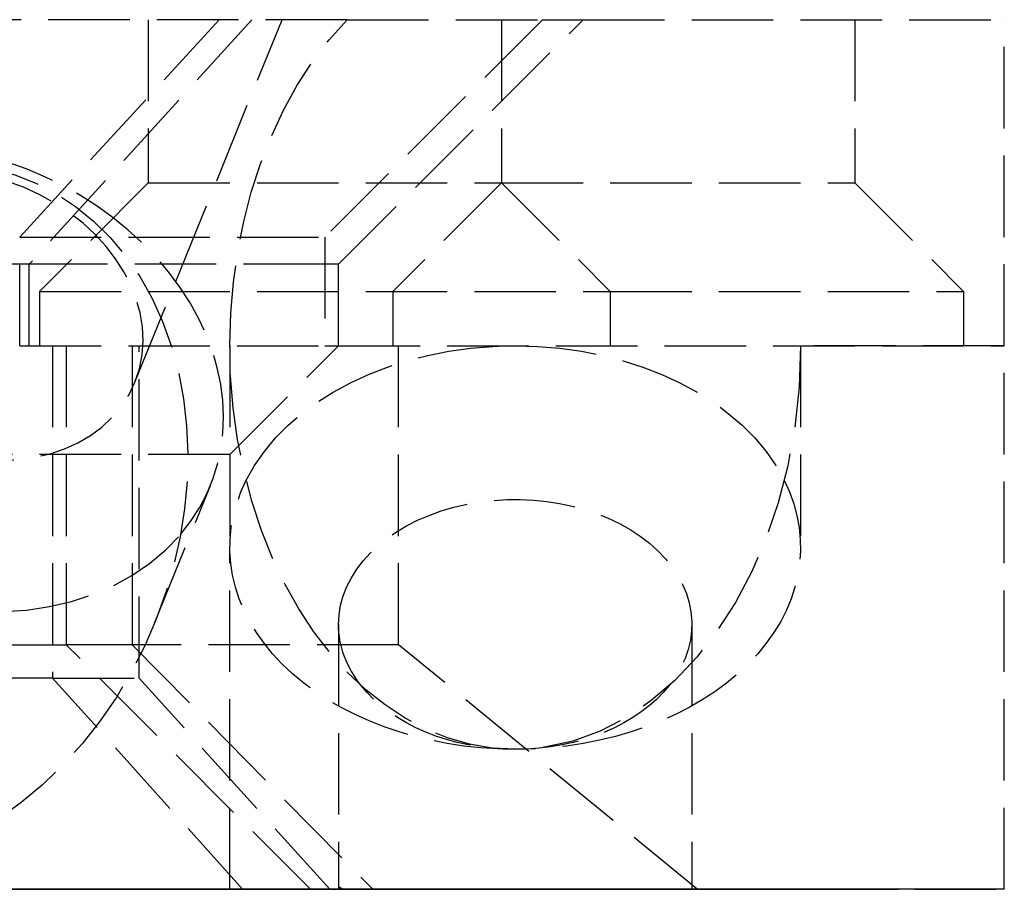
# Model space of a CAD drawing. Header units: millimetres. Extents: x -25 to 25, y -0.2 to 16.
# Tile 2 of 2: x 6.9 to 25, y -0.2 to 16. Entities that reach past the tile are written whole.
import ezdxf

# ---------------------------------------------------------------- set-up
doc = ezdxf.new("R2010")
doc.units = ezdxf.units.MM
doc.header["$LTSCALE"] = 10
doc.linetypes.add('ALLCAD_Strich', pattern=[0.2, 0.15, -0.05])
doc.layers.add('BESCH_KONT_sich_schn_ansi_2d', color=40, linetype='Continuous')
doc.layers.add('BESCH_KONT_sich_schn_grun_2d', color=10, linetype='Continuous')

msp = doc.modelspace()

# ---------------------------------------------------------------- linework, layer by layer
at = {"layer": 'BESCH_KONT_sich_schn_ansi_2d', "linetype": 'ALLCAD_Strich'}
for p, q in [((24.99999999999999, 0), (-25.00000000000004, 0)), ((-12.58732918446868, 0, -270), (12.58732918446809, 0, -270)), ((10.55403159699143, 0, -34.56753949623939), (6.883064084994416, 0, -32.97883010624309)), ((6.883064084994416, 0, -32.97883010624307), (12.49999999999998, 0, -20)), ((11.15587484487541, 0, -34.81052926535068), (7.057798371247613, 0, -32.95155933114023)), ((12.74999999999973, 0, -20.40317049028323), (7.057798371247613, 0, -32.9515593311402)), ((7.489721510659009, 0, -239.6074803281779), (9.08252597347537, 0, -270)), ((10.9849248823, 0, -239.4243044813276), (7.489721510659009, 0, -239.6074803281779)), ((8.952912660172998, 0, -263.0000000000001), (7.739378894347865, 0, -239.8443963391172)), ((10.99799094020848, 0, -239.6736197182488), (7.739378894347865, 0, -239.8443963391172)), ((8.587946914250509, 0, -5.631038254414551), (9.719855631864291, 0, -4.424827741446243)), ((12.48482442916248, 0, -268.0440927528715), (8.952912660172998, 0, -263.0000000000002)), ((8.95291266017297, 0, -263.0000000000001), (12.16255529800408, 0, -261.894831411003)), ((9.108641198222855, 0, -4.11546824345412), (11.31883282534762, 0, -11.57695012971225)), ((9.975481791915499, 0), (10.56097716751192, 0, -1.976599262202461)), ((16.49999999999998, 0, -20.82842712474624), (10.55403159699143, 0, -34.56753949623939)), ((10.74999999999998, 0, -60.00000000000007), (10.74999999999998, 0, -63.71231060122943)), ((10.74999999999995, 0, -120), (10.74999999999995, 0, -123.7123106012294)), ((10.74999999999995, 0, -180), (10.74999999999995, 0, -183.7123106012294)), ((10.74999999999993, 0, -240), (10.74999999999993, 0, -243.7123106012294)), ((10.74999999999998, 0), (10.74999999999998, 0, -3.712310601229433)), ((10.9849248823, 0, -239.4243044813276), (12.58732918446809, 0, -270)), ((12.23321180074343, 0, -239.6088845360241), (10.99799094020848, 0, -239.6736197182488)), ((11.15587484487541, 0, -34.81052926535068), (17.24999999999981, 0, -21.37610492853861)), ((12.16255529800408, 0, -261.894831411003), (13.37921364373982, 0, -261.4759023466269)), ((12.23321180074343, 0, -239.6088845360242), (12.75944062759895, 0, -249.649928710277)), ((13.85436542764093, 0, -270.0000000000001), (12.48482442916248, 0, -268.0440927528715)), ((16.49999999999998, 0, -20.82842712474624), (12.49999999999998, 0, -20.00000000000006)), ((12.49999999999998, 0, -3.533985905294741), (12.49999999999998, 0, -5.533985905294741)), ((12.49999999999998, 0, -20.00000000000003), (12.49999999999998, 0, -5.533985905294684)), ((13.85436542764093, 0, -270), (12.58732918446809, 0, -270)), ((12.74999999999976, 0, -20.40317049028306), (17.24999999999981, 0, -21.37610492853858)), ((12.74999999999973, 0, -10.00000000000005), (12.74999999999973, 0, -20.4031704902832)), ((12.74999999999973, 0), (12.74999999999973, 0, -5.126524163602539)), ((12.74999999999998, 0, -5.126524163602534), (12.75000000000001, 0, -10.00000000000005)), ((12.74999999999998, 0, -65.12652416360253), (12.74999999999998, 0, -70.00000000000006)), ((12.74999999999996, 0, -125.1265241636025), (12.74999999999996, 0, -130)), ((12.74999999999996, 0, -185.1265241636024), (12.74999999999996, 0, -190)), ((12.74999999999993, 0, -245.1265241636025), (12.74999999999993, 0, -249.9736310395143)), ((12.83134035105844, 0, -251.0218571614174), (13.37921364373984, 0, -261.4759023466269)), ((13.37921364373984, 0, -261.4759023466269), (19.34785107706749, 0, -270.0000000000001)), ((19.34785107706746, 0, -270.0000000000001), (13.8543654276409, 0, -270.0000000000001)), ((16.49999999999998, 0, -1.390872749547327), (16.49999999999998, 0, -20.82842712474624)), ((17.24999999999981, 0, -21.37610492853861), (17.24999999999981, 0)), ((19.24999999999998, 0, -5.126524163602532), (19.24999999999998, 0, -10.00000000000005)), ((19.24999999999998, 0, -65.12652416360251), (19.24999999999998, 0, -70.00000000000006)), ((19.24999999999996, 0, -125.1265241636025), (19.24999999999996, 0, -130)), ((19.24999999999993, 0, -185.1265241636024), (19.24999999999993, 0, -190)), ((19.24999999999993, 0, -245.1265241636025), (19.24999999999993, 0, -250)), ((19.34785107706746, 0, -270.0000000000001), (24.99999999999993, 0, -270.0000000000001)), ((21.24999999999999, 0), (21.24999999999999, 0, -3.712310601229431)), ((21.24999999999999, 0, -60.00000000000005), (21.24999999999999, 0, -63.71231060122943)), ((21.24999999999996, 0, -120), (21.24999999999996, 0, -123.7123106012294)), ((21.24999999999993, 0, -180), (21.24999999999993, 0, -183.7123106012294)), ((21.24999999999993, 0, -240), (21.24999999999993, 0, -243.7123106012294)), ((24.99999999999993, 0, -270.0000000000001), (24.99999999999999, 0))]:
    msp.add_line(p, q, dxfattribs=at)
at = {"layer": 'BESCH_KONT_sich_schn_ansi_2d', "linetype": 'ALLCAD_Strich', "extrusion": (0, -1, 0)}
for centre, radius in [((7.499999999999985, -50.00000000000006), 5.25), ((12.4999999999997, -160), 3.25), ((12.49999999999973, -100), 3.25), ((12.49999999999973, -40.00000000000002), 3.25)]:
    msp.add_circle(centre, radius, dxfattribs=at)
at = {"layer": 'BESCH_KONT_sich_schn_ansi_2d', "linetype": 'ALLCAD_Strich', "extrusion": (0, 1, 0)}
for centre, radius in [((-7.499999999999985, -50.00000000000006), 3.25), ((-12.4999999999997, -220), 5.25), ((-12.4999999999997, -160), 5.25), ((-12.49999999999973, -100), 5.25), ((-12.49999999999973, -40.00000000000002), 5.25), ((-12.4999999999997, -220), 3.25)]:
    msp.add_circle(centre, radius, dxfattribs=at)
for centre, radius, start, end in [((2.416e-13, -240.2500000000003), 12.25000000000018, 2.999999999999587, 176.9999999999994), ((1.42e-14, -30.00000000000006), 11.49999999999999, 203.4018390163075, 336.5981609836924), ((2.984e-13, -240), 7.5, 2.999999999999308, 176.9999999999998), ((2.7e-13, -29.74999999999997), 7.750000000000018, 204.4000000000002, 335.5999999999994), ((-18.9999999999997, -245), 5.25, 344.1494507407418, 180), ((-18.9999999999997, -185), 5.250000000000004, 344.1494507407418, 180), ((-18.99999999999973, -125), 5.25, 344.1494507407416, 180), ((-18.99999999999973, -65.00000000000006), 5.249999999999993, 344.1494507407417, 180), ((-19.0000000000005, -244.9999999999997), 5.250000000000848, 338.4166798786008, 344.1494507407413), ((-18.99999999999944, -185), 5.249999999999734, 338.4166798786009, 344.1494507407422), ((-18.99999999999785, -125.0000000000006), 5.249999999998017, 338.4166798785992, 344.1494507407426), ((-19.00000000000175, -64.9999999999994), 5.2500000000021, 338.4166798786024, 344.149450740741), ((-18.9999999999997, -245), 5.25, 180, 338.4166798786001), ((-18.9999999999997, -185), 5.25, 180, 338.4166798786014), ((-18.99999999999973, -125), 5.249999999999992, 179.9999999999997, 338.4166798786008), ((-18.99999999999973, -65.00000000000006), 5.250000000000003, 180, 338.4166798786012), ((-19.00000000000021, -245), 3.250000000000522, 352.6694148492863, 359.9999999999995), ((-18.9999999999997, -245), 3.25, 0, 313.7445763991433), ((-18.99999999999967, -245), 3.249999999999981, 313.7445763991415, 352.6694148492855)]:
    msp.add_arc(centre, radius, start, end, dxfattribs=at)
at = {"layer": 'BESCH_KONT_sich_schn_ansi_2d', "linetype": 'ALLCAD_Strich', "extrusion": (0, -1, 0)}
for centre, radius, start, end in [((-2.7e-13, -29.74999999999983), 12.25000000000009, 204.3999999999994, 335.5999999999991), ((-2.984e-13, -240.0000000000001), 11, 3.000000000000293, 177), ((-9.95e-14, -240.2500000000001), 7.749999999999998, 2.999999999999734, 177.0000000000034), ((18.9999999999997, -185), 3.25, 226.2554236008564, 180), ((18.99999999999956, -185), 3.249999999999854, 180, 187.330585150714), ((18.9999999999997, -125), 3.250000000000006, 226.2554236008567, 180.0000000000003), ((19.00000000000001, -125), 3.250000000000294, 180.0000000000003, 187.3305851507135), ((18.99999999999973, -65.00000000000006), 3.249999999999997, 226.2554236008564, 180), ((19.00000000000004, -65.00000000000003), 3.250000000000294, 180.0000000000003, 187.3305851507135), ((18.99999999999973, -185), 3.250000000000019, 187.3305851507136, 226.2554236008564), ((18.99999999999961, -125), 3.249999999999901, 187.3305851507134, 226.2554236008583), ((18.99999999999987, -65), 3.250000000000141, 187.3305851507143, 226.2554236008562)]:
    msp.add_arc(centre, radius, start, end, dxfattribs=at)
for centre, major_axis, ratio, start_param, end_param in [((5.527173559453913, 0, -3.467679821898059), (-5.033803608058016, 0, -1.491080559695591), 0.5735764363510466, -6.759892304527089, -0.4767069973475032), ((8.20266868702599, 0, -12.5), (-1.609288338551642, 0, 5.43286638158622), 0.5735764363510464, -3.141592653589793, 3.141592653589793), ((15.99999999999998, 0, -60.00000000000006), (2.2e-15, 0, 7.424621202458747), 0.7071067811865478, -2.696110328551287, 2.696110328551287), ((15.99999999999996, 0, -120), (2.2e-15, 0, 7.424621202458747), 0.7071067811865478, -2.696110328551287, 2.696110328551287), ((15.99999999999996, 0, -180), (2.2e-15, 0, 7.424621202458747), 0.7071067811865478, -2.696110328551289, 2.696110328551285), ((15.99999999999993, 0, -240), (2.2e-15, 0, 7.424621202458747), 0.7071067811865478, -2.696110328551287, 2.696110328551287), ((15.99999999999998, 0, -63.71231060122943), (5.25, 0), 0.7071067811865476, -1.570796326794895, 4.71238898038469), ((15.99999999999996, 0, -123.7123106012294), (5.25, 0), 0.7071067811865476, -1.570796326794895, 4.71238898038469), ((15.99999999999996, 0, -183.7123106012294), (5.25, 0), 0.7071067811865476, -1.570796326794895, 4.71238898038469), ((15.99999999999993, 0, -243.7123106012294), (5.25, 0), 0.7071067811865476, -1.570796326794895, 4.71238898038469), ((15.99999999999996, 0, -3.712310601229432), (-5.250000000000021, 0), 0.7071067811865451, -1.570796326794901, 1.570796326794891), ((15.99999999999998, 0), (2.2e-15, 0, 7.424621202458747), 0.7071067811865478, 2.411864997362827, 2.696110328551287), ((15.99999999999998, 0, -5.126524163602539), (3.249999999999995, 0), 0.7071067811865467, -0.785085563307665, 3.141592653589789), ((16.0000000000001, 0, -5.126524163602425), (-3.250000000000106, 0), 0.7071067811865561, 1.24e-14, 0.7850855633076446), ((15.99999999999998, 0, 5.999999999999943), (2.2e-15, 0, 7.424621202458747), 0.7071067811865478, 2.511753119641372, 3.236975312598), ((15.99999999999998, 0, -5.126524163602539), (3.249999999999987, 0), 0.7071067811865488, -2.356507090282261, -0.7850855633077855), ((15.99999999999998, 0, -60.00000000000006), (2.2e-15, 0, 7.424621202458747), 0.7071067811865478, 2.696110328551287, 3.141592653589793), ((15.99999999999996, 0, -120), (2.2e-15, 0, 7.424621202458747), 0.7071067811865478, 2.696110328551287, 3.141592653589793), ((15.99999999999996, 0, -180), (2.2e-15, 0, 7.424621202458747), 0.7071067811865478, 2.696110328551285, 3.141592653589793), ((15.99999999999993, 0, -240), (2.2e-15, 0, 7.424621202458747), 0.7071067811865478, 2.696110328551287, 3.141592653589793), ((15.99999999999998, 0), (2.2e-15, 0, 7.424621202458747), 0.7071067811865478, 2.696110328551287, 3.141592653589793), ((16.00000000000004, 0, -3.712310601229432), (5.250000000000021, 0), 0.7071067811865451, -1.5707963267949, 1.570796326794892), ((15.99999999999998, 0, -60.00000000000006), (2.2e-15, 0, 7.424621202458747), 0.7071067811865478, -3.141592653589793, -2.696110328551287), ((15.99999999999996, 0, -120), (2.2e-15, 0, 7.424621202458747), 0.7071067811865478, -3.141592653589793, -2.696110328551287), ((15.99999999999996, 0, -180), (2.2e-15, 0, 7.424621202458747), 0.7071067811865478, -3.141592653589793, -2.696110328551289), ((15.99999999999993, 0, -240), (2.2e-15, 0, 7.424621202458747), 0.7071067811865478, -3.141592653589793, -2.696110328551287), ((15.99999999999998, 0), (2.2e-15, 0, 7.424621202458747), 0.7071067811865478, -3.141592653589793, -2.696110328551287), ((15.99999999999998, 0), (2.2e-15, 0, 7.424621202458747), 0.7071067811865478, -2.696110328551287, -1.570796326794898)]:
    msp.add_ellipse(centre, major_axis=major_axis, ratio=ratio, start_param=start_param, end_param=end_param, dxfattribs=at)
at = {"layer": 'BESCH_KONT_sich_schn_ansi_2d', "linetype": 'ALLCAD_Strich', "extrusion": (0, 1, 0)}
for centre, major_axis, ratio, start_param, end_param in [((5.992477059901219, 0, -5.038518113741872), (3.116164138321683, 0, 0.9230498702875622), 0.5735764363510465, -5.806478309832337, 0.476706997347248), ((15.99999999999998, 0, 5.499999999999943), (3.712310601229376, 0, 8.962310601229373), 0.4142135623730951, 2.260811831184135, 3.08592214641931), ((15.99999999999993, 0, -253.0577658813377), (2.34026232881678, 0, -5.251468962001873), 0.4294309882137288, 2.150514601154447, 2.450954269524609), ((15.99999999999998, 0, -65.12652416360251), (-3.250000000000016, 0), 0.7071067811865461, -0.7850855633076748, -6.1e-15), ((15.99999999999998, 0, -65.12652416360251), (-3.249999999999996, 0), 0.7071067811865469, -1.8e-15, 3.92667821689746), ((15.99999999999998, 0, -125.1265241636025), (-3.250000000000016, 0), 0.7071067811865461, -0.7850855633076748, -6.1e-15), ((15.99999999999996, 0, -125.1265241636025), (-3.249999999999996, 0), 0.7071067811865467, -9e-16, 3.926678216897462), ((15.99999999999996, 0, -185.1265241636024), (-3.250000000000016, 0), 0.7071067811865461, -0.7850855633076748, -6.1e-15), ((15.99999999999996, 0, -185.1265241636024), (-3.250000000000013, 0), 0.7071067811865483, 0, 3.926678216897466), ((15.99999999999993, 0, -245.1265241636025), (-3.250000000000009, 0), 0.7071067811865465, -0.785085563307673, -3.6e-15), ((15.99999999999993, 0, -245.1265241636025), (-3.25, 0), 0.7071067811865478, -9e-16, 3.926678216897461), ((15.99999999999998, 0, -10.00000000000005), (1.4e-15, 0, 4.596194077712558), 0.7071067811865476, -3.141592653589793, 3.141592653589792), ((15.99999999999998, 0, -70.00000000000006), (1.4e-15, 0, 4.596194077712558), 0.7071067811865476, -3.141592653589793, 3.141592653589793), ((15.99999999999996, 0, -130), (1.4e-15, 0, 4.596194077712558), 0.7071067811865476, -3.141592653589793, 3.141592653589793), ((15.99999999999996, 0, -190), (1.4e-15, 0, 4.596194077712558), 0.7071067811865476, -3.141592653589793, 3.141592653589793), ((15.99999999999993, 0, -250), (1.4e-15, 0, 4.596194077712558), 0.7071067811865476, -1.494557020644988, 4.488188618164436), ((15.99999999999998, 0, -65.12652416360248), (-3.250000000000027, 0), 0.7071067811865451, -2.356507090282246, -0.7850855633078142), ((15.99999999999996, 0, -125.1265241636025), (-3.250000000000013, 0), 0.7071067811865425, -2.356507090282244, -0.785085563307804), ((15.99999999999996, 0, -185.1265241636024), (-3.249999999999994, 0), 0.7071067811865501, -2.356507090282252, -0.7850855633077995), ((15.99999999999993, 0, -245.1265241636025), (-3.249999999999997, 0), 0.7071067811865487, -2.356507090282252, -0.785085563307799)]:
    msp.add_ellipse(centre, major_axis=major_axis, ratio=ratio, start_param=start_param, end_param=end_param, dxfattribs=at)
at = {"layer": 'BESCH_KONT_sich_schn_grun_2d', "linetype": 'ALLCAD_Strich'}
for p, q in [((12.90767078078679, 16), (-12.90767078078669, 15.99999999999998)), ((10.55403159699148, 16), (6.883064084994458, 12)), ((11.15587484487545, 16.00000000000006), (7.057798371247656, 11.50000000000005)), ((9.004158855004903, 9.329437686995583), (11.70984531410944, 16)), ((9.249999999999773, 16.00000000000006), (9.249999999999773, 13.00000000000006)), ((16.50000000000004, 16), (12.50000000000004, 12)), ((12.74999999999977, 11.49999999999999), (17.24999999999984, 16.00000000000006)), ((12.9076707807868, 16), (16.50000000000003, 16)), ((15.74999999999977, 16.00000000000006), (15.74999999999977, 13.00000000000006)), ((16.50000000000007, 16.00000000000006), (17.24999999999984, 16.00000000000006)), ((17.24999999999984, 16.00000000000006), (24.99999999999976, 16.00000000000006)), ((22.24999999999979, 16.00000000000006), (22.24999999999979, 13.00000000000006)), ((24.99999999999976, 10.00000000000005), (24.99999999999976, 16.00000000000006)), ((9.249999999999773, 13.00000000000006), (7.249999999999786, 11.00000000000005)), ((9.249999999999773, 13.00000000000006), (15.74999999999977, 13.00000000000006)), ((15.74999999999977, 13.00000000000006), (13.74999999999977, 11.00000000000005)), ((15.74999999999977, 13.00000000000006), (17.74999999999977, 11.00000000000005)), ((15.74999999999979, 13.00000000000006), (22.24999999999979, 13.00000000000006)), ((22.24999999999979, 13.00000000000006), (24.24999999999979, 11.00000000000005)), ((-6.883064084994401, 11.99999999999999), (6.883064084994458, 12)), ((6.883064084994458, 12), (12.50000000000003, 12)), ((6.883064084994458, 9.999999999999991), (6.883064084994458, 12)), ((12.50000000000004, 12), (12.50000000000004, 10)), ((7.057798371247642, 11.49999999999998), (-7.05779837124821, 11.49999999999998)), ((7.057798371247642, 10.00000000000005), (7.057798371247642, 11.50000000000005)), ((12.50000000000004, 11.50000000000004), (7.057798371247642, 11.50000000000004)), ((12.74999999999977, 11.50000000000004), (12.50000000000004, 11.50000000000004)), ((12.74999999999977, 10.00000000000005), (12.74999999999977, 11.49999999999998)), ((7.249999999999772, 11.00000000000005), (7.249999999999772, 10.00000000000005)), ((7.249999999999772, 11.00000000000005), (17.74999999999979, 11.00000000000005)), ((13.74999999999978, 11.00000000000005), (13.74999999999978, 10.00000000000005)), ((17.74999999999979, 11.00000000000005), (17.74999999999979, 10.00000000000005)), ((17.74999999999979, 11.00000000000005), (24.24999999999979, 11.00000000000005)), ((24.24999999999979, 11.00000000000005), (24.24999999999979, 10.00000000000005)), ((-6.883064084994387, 9.999999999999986), (6.883064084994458, 9.999999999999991)), ((6.883064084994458, 10), (12.50000000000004, 10)), ((7.489721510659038, 10.00000000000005), (7.489721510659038, 3.88714380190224)), ((7.739378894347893, 10), (7.739378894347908, 4.5)), ((8.952912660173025, 10), (8.952912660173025, 4.5)), ((9.082525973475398, 3.887143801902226), (9.082525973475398, 10.00000000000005)), ((10.75000000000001, 7.999999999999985), (12.75000000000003, 10)), ((10.75000000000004, 10), (10.75000000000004, 6.287689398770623)), ((12.50000000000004, 10), (12.74999999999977, 10)), ((12.74999999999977, 10.00000000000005), (24.99999999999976, 10.00000000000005)), ((13.85436542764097, 4.5), (13.85436542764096, 10)), ((21.25000000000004, 10), (21.25000000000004, 6.287689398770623)), ((25.00000000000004, 10), (21.25000000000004, 10)), ((25.00000000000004, 0), (25.00000000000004, 10)), ((10.75000000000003, 7.999999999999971), (4.250000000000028, 7.999999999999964)), ((9.36502443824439, 4.898159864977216), (10.39219799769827, 7.430539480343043)), ((10.75000000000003, 0), (10.75000000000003, 6.287689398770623)), ((12.75000000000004, 4.873475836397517), (12.75000000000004, 0)), ((19.25000000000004, 4.873475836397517), (19.25000000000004, 0)), ((-7.739378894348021, 4.50000000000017), (7.739378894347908, 4.500000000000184)), ((8.952912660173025, 4.499999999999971), (7.739378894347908, 4.499999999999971)), ((12.23321180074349, 0), (7.739378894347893, 4.5)), ((13.85436542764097, 4.499999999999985), (8.952912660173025, 4.499999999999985)), ((8.952912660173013, 4.499999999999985), (13.37921364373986, 0)), ((19.34785107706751, 0), (13.85436542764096, 4.5)), ((7.489721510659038, 3.88714380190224), (-7.489721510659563, 3.88714380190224)), ((7.489721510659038, 3.88714380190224), (9.082525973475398, 3.887143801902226)), ((10.98492488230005, 5.68e-14), (7.489721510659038, 3.887143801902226)), ((12.58732918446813, 5.68e-14), (9.082525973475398, 3.887143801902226)), ((25.00000000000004, 0), (-25, -1.42e-14))]:
    msp.add_line(p, q, dxfattribs=at)
at = {"layer": 'BESCH_KONT_sich_schn_grun_2d', "linetype": 'ALLCAD_Strich', "extrusion": (0, 0, -1)}
for centre, major_axis, ratio, start_param, end_param in [((16.00000000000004, 10), (3.3e-15, -7.424621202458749), 0.7071067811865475, -1.8e-15, 2.511753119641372), ((5.992477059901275, 10.55102385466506), (-3.011681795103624, 1.221586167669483), 0.7854191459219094, -3.141592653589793, 3.141592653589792), ((16.00000000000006, 6.287689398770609), (-5.250000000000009, 1.67e-14), 0.7071067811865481, 0.3398369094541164, 1.570796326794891), ((16.00000000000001, 6.287689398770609), (5.250000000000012, -1.11e-14), 0.7071067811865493, -1.570796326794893, -0.3398369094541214), ((16.00000000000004, 10), (3.3e-15, -7.424621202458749), 0.7071067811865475, -1.570796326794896, -1.7e-15), ((16.00000000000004, 6.287689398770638), (-5.250000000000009, -1.79e-14), 0.7071067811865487, -1.570796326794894, 0.3398369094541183), ((16.00000000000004, 6.287689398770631), (5.250000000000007, -5.62e-14), 0.7071067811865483, -0.3398369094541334, 1.570796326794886), ((16.00000000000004, 4.873475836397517), (-3.249999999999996, 7.1e-15), 0.7071067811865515, 0, 3.650449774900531), ((15.9999999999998, 4.873475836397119), (-3.249999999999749, 6.948e-13), 0.7071067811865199, -0.5088571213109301, -1.255e-13), ((16.00000000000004, 4.873475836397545), (-3.250000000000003, 2.565e-13), 0.7071067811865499, -2.632735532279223, -0.5088571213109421)]:
    msp.add_ellipse(centre, major_axis=major_axis, ratio=ratio, start_param=start_param, end_param=end_param, dxfattribs=at)
at = {"layer": 'BESCH_KONT_sich_schn_grun_2d', "linetype": 'ALLCAD_Strich', "extrusion": (0, 0, -0.9999999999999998)}
msp.add_ellipse((4.500000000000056, 6.871491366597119), major_axis=(2.512456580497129, 6.19417601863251), ratio=0.7854191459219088, start_param=-0.6040189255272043, end_param=3.247987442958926, dxfattribs=at)
at = {"layer": 'BESCH_KONT_sich_schn_grun_2d', "linetype": 'ALLCAD_Strich'}
for centre, major_axis, ratio, start_param, end_param in [((5.527173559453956, 9.403870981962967), (4.865024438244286, -1.973331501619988), 0.7854191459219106, -0.2556270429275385, 3.141592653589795), ((5.527173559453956, 9.403870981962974), (-4.865024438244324, 1.973331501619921), 0.7854191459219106, 0.0378666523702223, 2.885965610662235), ((15.99999999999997, -3.057765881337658), (-3.247992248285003, 3.09026306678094), 0.0369614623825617, -0.189048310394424, 0.1113913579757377)]:
    msp.add_ellipse(centre, major_axis=major_axis, ratio=ratio, start_param=start_param, end_param=end_param, dxfattribs=at)

doc.saveas('drawing.dxf')
